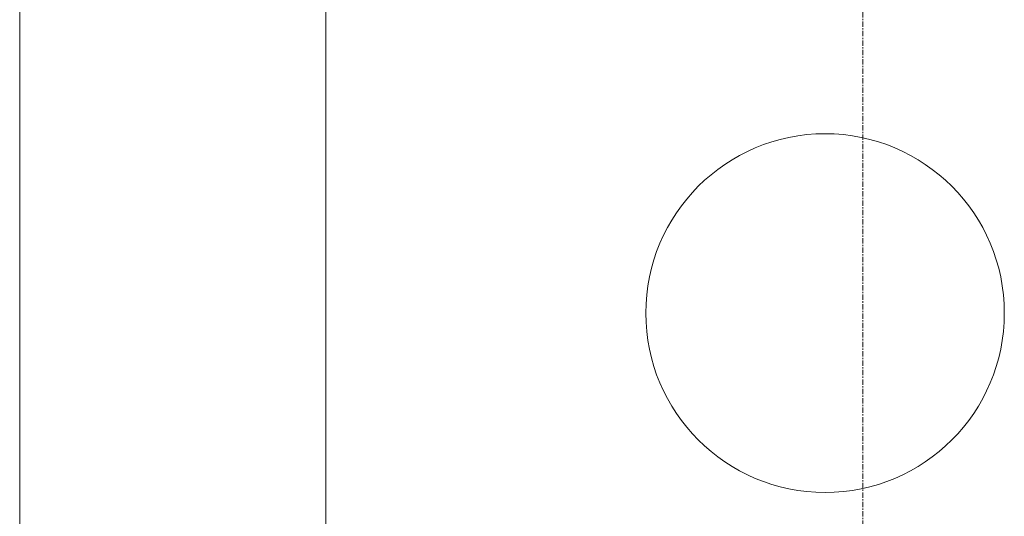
# Model space of a CAD drawing. Header units: millimetres. Extents: x -3388 to 301539, y -5590 to 54660.
# Tile 116 of 216: x 55719 to 57916, y 21762 to 22870. Entities that reach past the tile are written whole.
import ezdxf

# ---------------------------------------------------------------- set-up
doc = ezdxf.new("R2010")
doc.units = ezdxf.units.MM
doc.linetypes.add('stramienlijn', pattern=[21, 12, -3, 3, -3])
for name, color, linetype, lineweight in [('A-FLOR', 192, 'Continuous', 13), ('I-FURN', 30, 'Continuous', 13), ('S-GRID', 1, 'Continuous', 9)]:
    doc.layers.add(name, color=color, linetype=linetype, lineweight=lineweight)

# ---------------------------------------------------------------- blocks, each defined once
blk = doc.blocks.new('stadhuis Zoetermeer_constructie_4_rvt-1-4e verdieping - bouwdeel 3_ 4_ 5')
at = {"layer": 'A-FLOR', "color": 8, "lineweight": 9}
blk.add_line((56401.9, 33600), (56401.9, 18600), dxfattribs=at)
blk = doc.blocks.new('82_FU_WPB_AV_oth_tapijt - 4550x4550x20-18287897-4e verdieping - bouwdeel 3_ 4_ 5')
at = {"layer": 'I-FURN', "color": 8, "lineweight": 9}
blk.add_line((7619.1, -2156.6), (7619.1, 2275), dxfattribs=at)
blk = doc.blocks.new('70_oth_kruk_rond - kruk 800-19547465-4e verdieping - bouwdeel 3_ 4_ 5')
at = {"layer": 'I-FURN', "color": 8, "lineweight": 9}
for start, end in [(360, 180), (180, 360)]:
    blk.add_arc((-5.3, -16.2), 400, start, end, dxfattribs=at)
blk = doc.blocks.new('Stadhuis Zoetermeer_OTH_interieur_rvt-1-4e verdieping - bouwdeel 3_ 4_ 5')
at = {"color": 8, "lineweight": 9, "rotation": 180}
blk.add_blockref('82_FU_WPB_AV_oth_tapijt - 4550x4550x20-18287897-4e verdieping - bouwdeel 3_ 4_ 5', (63337.8, 22494.2), dxfattribs=at)
at = {"color": 8, "lineweight": 9}
blk.add_blockref('70_oth_kruk_rond - kruk 800-19547465-4e verdieping - bouwdeel 3_ 4_ 5', (57520.9, 22231.8), dxfattribs=at)

msp = doc.modelspace()

# ---------------------------------------------------------------- linework, layer by layer
at = {"layer": 'S-GRID', "linetype": 'stramienlijn'}
msp.add_line((57600, 54659.8316), (57600, -4400), dxfattribs=at)

# ---------------------------------------------------------------- block references
at = {"lineweight": 5}
for name in ['stadhuis Zoetermeer_constructie_4_rvt-1-4e verdieping - bouwdeel 3_ 4_ 5', 'Stadhuis Zoetermeer_OTH_interieur_rvt-1-4e verdieping - bouwdeel 3_ 4_ 5']:
    msp.add_blockref(name, (0, 0), dxfattribs=at)

doc.saveas('drawing.dxf')
